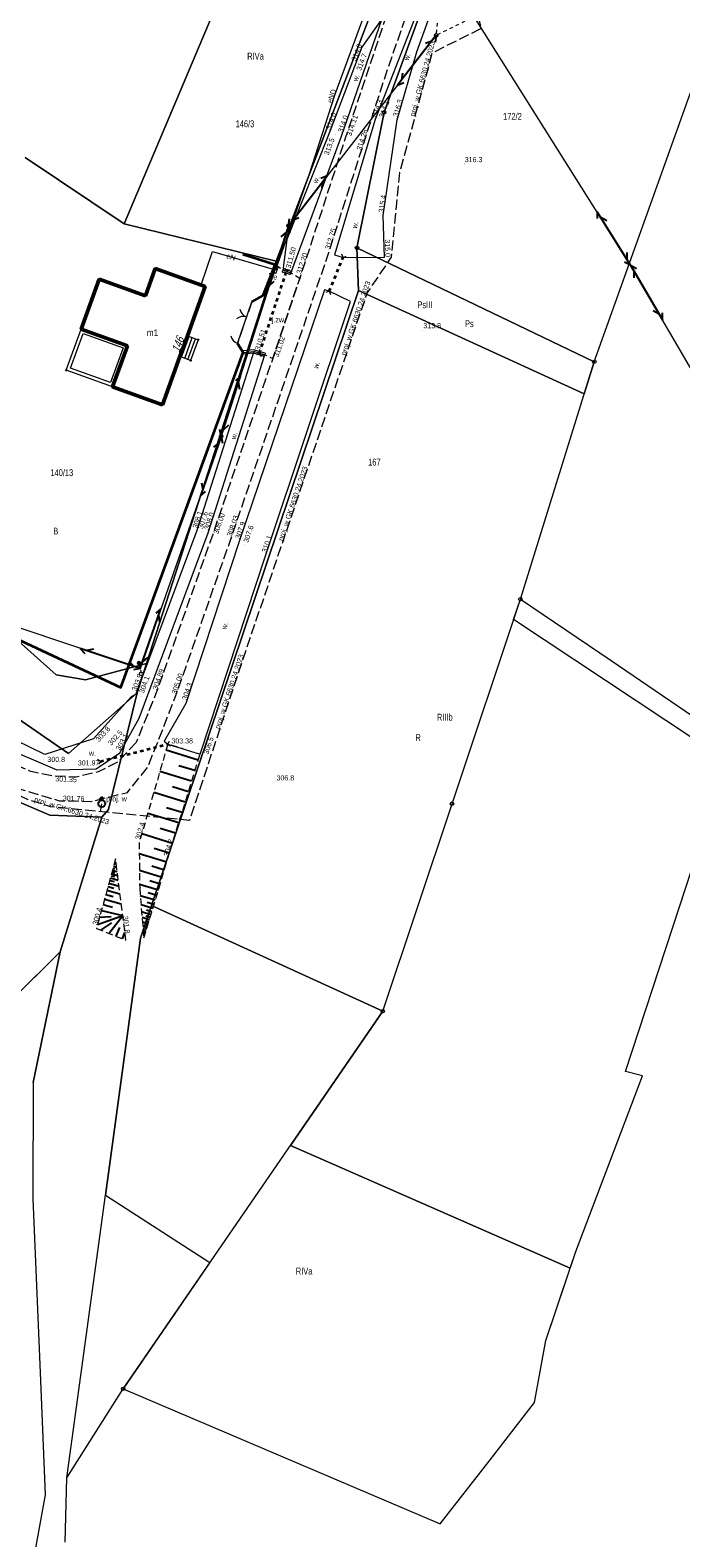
# Model space of a CAD drawing. Header units: metres. Extents: x 7423100 to 7429434, y 5527887 to 5533362.
# Tile 29 of 40: x 7427293 to 7427388, y 5531544 to 5531765. Entities that reach past the tile are written whole.
import ezdxf
from ezdxf.enums import TextEntityAlignment as Align

# ---------------------------------------------------------------- set-up
doc = ezdxf.new("R2010")
doc.units = ezdxf.units.M
doc.header["$MEASUREMENT"] = 0
for name, pattern in [('1.0_0.5', [1.5, 1, -0.5]), ('1.5_0.5', [2, 1.5, -0.5]), ('219-500', [0]), ('otkz_500', [1, 0.5, -0.5]), ('otob_500', [0]), ('otof_500', [0]), ('supp_500', [1, 0.5, -0.5]), ('sutp_500', [0])]:
    doc.linetypes.add(name, pattern=pattern)
doc.layers.get('0').update_dxf_attribs({"color": 2, "linetype": 'CONTINUOUS', "lineweight": 5})
for name, color, linetype in [('000 Inne (niezydentyfikowane)', 7, 'CONTINUOUS'), ('202-punkt graniczny', 7, 'CONTINUOUS'), ('203-punkt graniczny', 7, 'CONTINUOUS'), ('209-oznaczenie konturu klasyfikacyjnego', 7, 'CONTINUOUS'), ('210-oznaczenie konturu użytku gruntowego', 7, 'CONTINUOUS'), ('211-numer działki ewidencyjnej', 7, 'CONTINUOUS'), ('217-kontur klasyfikacyjny', 7, 'CONTINUOUS'), ('218-kontur użytku gruntowego', 7, 'CONTINUOUS'), ('219-działka ewidencyjna', 7, 'CONTINUOUS'), ('238-Punkt adresowy budynku', 7, 'CONTINUOUS'), ('312-budynek ewidencyjny', 7, 'CONTINUOUS'), ('312-oznaczenie budynku ewidencyjnego-Atr117', 7, 'CONTINUOUS'), ('352-schody', 7, 'CONTINUOUS'), ('brama', 7, 'CONTINUOUS'), ('furtka', 7, 'CONTINUOUS'), ('hydrant - ob. projektowany', 7, 'CONTINUOUS'), ('hydrant - ob. projektowany-Atr17', 7, 'CONTINUOUS'), ('jezdnia', 7, 'CONTINUOUS'), ('jezdnia-Atr17', 7, 'CONTINUOUS'), ('ogrodzenie trwałe', 7, 'CONTINUOUS'), ('pikieta naturalna', 7, 'CONTINUOUS'), ('pikieta naturalna-Atr2', 7, 'CONTINUOUS'), ('pikieta sztuczna', 7, 'CONTINUOUS'), ('pikieta sztuczna-Atr2', 7, 'CONTINUOUS'), ('przepust', 7, 'CONTINUOUS'), ('przewód elektroenergetyczny podziemny', 7, 'CONTINUOUS'), ('przewód elektroenergetyczny podziemny-Atr1', 7, 'CONTINUOUS'), ('przewód telekomunikacyjny napowietrzny', 7, 'CONTINUOUS'), ('przewód wodociągowy - ob. projektowany', 7, 'CONTINUOUS'), ('przewód wodociągowy - ob. projektowany-Atr1', 7, 'CONTINUOUS'), ('Punkt budynku', 7, 'CONTINUOUS'), ('rów przydrożny (poligon)', 7, 'CONTINUOUS'), ('rów przydrożny (poligon)-Atr17', 7, 'CONTINUOUS'), ('skarpa nieumocniona', 7, 'CONTINUOUS'), ('szafa elektroenergetyczna lub kontener', 7, 'CONTINUOUS'), ('szafa elektroenergetyczna lub kontener-Atr17', 7, 'CONTINUOUS'), ('słup przewodów napowietrznych', 7, 'CONTINUOUS'), ('taras', 7, 'CONTINUOUS'), ('ściana oporowa (linia)', 7, 'CONTINUOUS')]:
    doc.layers.add(name, color=color, linetype=linetype)
doc.styles.get("Standard").update_dxf_attribs({"font": 'Working1250.shx', "width": 0.75})
doc.linetypes.add('902-500', pattern='A,3.75,0,[1,ksztalty.shx,S=0.5,R=0,X=0,Y=0],3.75', length=7.5)
doc.linetypes.add('otdn_500', pattern='A,5,0,[21,ksztalty.shx,S=0.5,R=0,X=0,Y=0]', length=5)

# ---------------------------------------------------------------- blocks, each defined once
blk = doc.blocks.new('PUNKTBUD')
at = {"color": 0}
blk.add_circle((0, 0), 0.045, dxfattribs=at)
blk = doc.blocks.new('202')
at = {"color": 0, "linetype": 'Continuous', "lineweight": 0}
blk.add_circle((0, 0), 0.25, dxfattribs=at)
blk = doc.blocks.new('203')
at = {"linetype": 'Continuous', "lineweight": 0}
h = blk.add_hatch(color=0, dxfattribs=at)
edge = h.paths.add_edge_path()
edge.add_arc((0, 0), 0.045, 0, 360)
blk = doc.blocks.new('PW01')
at = {"linetype": 'Continuous', "lineweight": 13}
h = blk.add_hatch(color=0, dxfattribs=at)
edge = h.paths.add_edge_path()
edge.add_arc((0, 0), 0.045, 0, 360)
blk = doc.blocks.new('SM05')
at = {"color": 0, "linetype": 'Continuous', "lineweight": 13}
blk.add_circle((0, 0), 0.25, dxfattribs=at)
blk = doc.blocks.new('US15')
at = {"color": 0, "linetype": 'Continuous', "lineweight": 13}
blk.add_circle((0, 0), 0.25, dxfattribs=at)
blk = doc.blocks.new('SUTP')
at = {"color": 0, "linetype": 'Continuous'}
for p, q in [((0, 0), (0.866, 0.5)), ((0, 0), (9.232, 0)), ((1.866, -0.5), (1, 0)), ((7.366, -0.5), (8.232, 0)), ((9.232, 0), (8.366, 0.5))]:
    blk.add_line(p, q, dxfattribs=at)
blk = doc.blocks.new('IB05')
at = {"color": 0, "linetype": 'Continuous', "lineweight": 13}
for q in [(0.354, 0.354), (0.354, -0.354)]:
    blk.add_line((0, 0), q, dxfattribs=at)
blk = doc.blocks.new('OK04')
at = {"color": 0, "linetype": 'Continuous', "lineweight": 0}
blk.add_arc((1.5, 0.001), 1.5, 120, 180, dxfattribs=at)
blk = doc.blocks.new('OK02')
at = {"color": 0, "linetype": 'Continuous', "lineweight": 0}
for centre, start, end in [((-1.5, 0), 0, 60), ((1.5, 0), 120, 180)]:
    blk.add_arc(centre, 1.5, start, end, dxfattribs=at)
blk = doc.blocks.new('US18')
at = {"color": 0, "linetype": 'Continuous', "lineweight": 13}
for p, q in [((-0.5, -0.25), (-0.5, 0.25)), ((-0.5, 0.25), (0.5, 0.25)), ((0.5, -0.25), (0.5, 0.25)), ((-0.5, -0.25), (0.5, -0.25))]:
    blk.add_line(p, q, dxfattribs=at)
blk = doc.blocks.new('SUWH')
at = {"color": 0, "linetype": 'Continuous'}
for p in [(-0.354, 0.646), (0, 0.5), (0.354, 0.646)]:
    blk.add_line(p, (0, 1), dxfattribs=at)
blk.add_circle((0, 0), 0.5, dxfattribs=at)

msp = doc.modelspace()

# ---------------------------------------------------------------- linework, layer by layer
at = {"layer": '000 Inne (niezydentyfikowane)', "color": 7, "linetype": 'Continuous', "lineweight": 25, "flags": 128}
for points in [[(7427317.54, 5531658.02), (7427312.83, 5531659.48)], [(7427317.06, 5531656.47), (7427314.72, 5531657.19)], [(7427316.58, 5531654.92), (7427311.93, 5531656.35)], [(7427315.63, 5531651.85), (7427311.04, 5531653.27)], [(7427316.11, 5531653.38), (7427313.79, 5531654.09)], [(7427314.7, 5531648.82), (7427310.16, 5531650.22)], [(7427315.17, 5531650.33), (7427312.88, 5531651.03)], [(7427314.24, 5531647.32), (7427311.98, 5531648.02)], [(7427313.78, 5531645.84), (7427309.29, 5531647.22)], [(7427312.94, 5531643.11), (7427308.93, 5531644.32)], [(7427313.34, 5531644.41), (7427311.12, 5531645.09)], [(7427304.87, 5531641.4), (7427305.76, 5531641.15)], [(7427304.94, 5531641.66), (7427305.33, 5531641.55)], [(7427305.01, 5531641.9), (7427305.69, 5531641.71)], [(7427305.09, 5531642.19), (7427305.37, 5531642.12)], [(7427305.17, 5531642.49), (7427305.61, 5531642.36)], [(7427305.25, 5531642.78), (7427305.41, 5531642.73)], [(7427305.33, 5531643.07), (7427305.53, 5531643.01)], [(7427312.27, 5531640.86), (7427308.95, 5531641.85)], [(7427312.59, 5531641.93), (7427310.76, 5531642.48)], [(7427304.35, 5531639.52), (7427305.19, 5531639.29)], [(7427304.48, 5531640), (7427305.96, 5531639.59)], [(7427304.6, 5531640.42), (7427305.25, 5531640.24)], [(7427304.7, 5531640.79), (7427305.85, 5531640.47)], [(7427304.79, 5531641.11), (7427305.3, 5531640.97)], [(7427311.71, 5531639.01), (7427308.97, 5531639.83)], [(7427311.97, 5531639.89), (7427310.47, 5531640.34)], [(7427303.84, 5531637.68), (7427306.29, 5531637.01)], [(7427304.03, 5531638.38), (7427305.11, 5531638.08)], [(7427304.2, 5531638.99), (7427306.1, 5531638.46)], [(7427311.26, 5531637.51), (7427309.07, 5531638.17)], [(7427311.07, 5531636.89), (7427310.1, 5531637.18)], [(7427311.47, 5531638.21), (7427310.24, 5531638.58)], [(7427302.81, 5531633.95), (7427306.5, 5531635.31)], [(7427303.11, 5531635.02), (7427304.81, 5531635.16)], [(7427303.38, 5531636.01), (7427306.5, 5531635.31)], [(7427303.63, 5531636.9), (7427305.01, 5531636.52)], [(7427304.48, 5531632.67), (7427306.5, 5531635.31)], [(7427310.91, 5531636.33), (7427309.18, 5531636.85)], [(7427310.63, 5531635.4), (7427309.26, 5531635.81)], [(7427310.41, 5531634.66), (7427309.33, 5531634.99)], [(7427310.51, 5531635.01), (7427309.9, 5531635.19)], [(7427310.76, 5531635.84), (7427309.99, 5531636.07)], [(7427303.29, 5531633.14), (7427304.9, 5531634.22)], [(7427305.55, 5531632.25), (7427306.06, 5531633.53)], [(7427306.46, 5531631.89), (7427306.82, 5531632.79)], [(7427310.23, 5531634.08), (7427309.38, 5531634.33)], [(7427310.07, 5531633.53), (7427309.43, 5531633.72)], [(7427309.9, 5531632.96), (7427309.48, 5531633.08)], [(7427309.81, 5531632.68), (7427309.66, 5531632.72)], [(7427309.98, 5531633.25), (7427309.72, 5531633.33)], [(7427310.15, 5531633.82), (7427309.78, 5531633.93)], [(7427310.31, 5531634.35), (7427309.84, 5531634.5)], [(7427306.92, 5531631.71), (7427306.93, 5531631.75)], [(7427309.72, 5531632.39), (7427309.54, 5531632.45)]]:
    msp.add_lwpolyline(points, dxfattribs=at)
at = {"layer": '217-kontur klasyfikacyjny', "color": 92, "linetype": 'Continuous', "lineweight": 18, "flags": 128}
for points in [[(7427357.45, 5531787.7), (7427344.72, 5531752.75)], [(7427306.71, 5531736.46), (7427323.83, 5531777)], [(7427323.83, 5531777), (7427306.71, 5531736.46)], [(7427328.92, 5531731), (7427343.43, 5531768.87)], [(7427344.72, 5531752.75), (7427340.75, 5531732.91)], [(7427292.23, 5531746.14), (7427306.71, 5531736.46)], [(7427306.71, 5531736.46), (7427328.92, 5531731)], [(7427340.75, 5531732.91), (7427340.97, 5531726.71)], [(7427375.44, 5531716.25), (7427340.75, 5531732.91)], [(7427340.75, 5531732.91), (7427375.44, 5531716.25)], [(7427340.97, 5531726.71), (7427310.71, 5531636.74)], [(7427340.97, 5531726.71), (7427373.98, 5531711.56)], [(7427373.98, 5531711.56), (7427340.97, 5531726.71)], [(7427373.98, 5531711.56), (7427375.44, 5531716.25)], [(7427375.44, 5531716.25), (7427373.98, 5531711.56)], [(7427363.63, 5531678.56), (7427364.63, 5531681.55)], [(7427364.63, 5531681.55), (7427377.9, 5531672.57)], [(7427269.37, 5531679.1), (7427298.57, 5531658.96)], [(7427296.78, 5531670.49), (7427287.08, 5531679.1)], [(7427394.88, 5531657.88), (7427363.63, 5531678.56)], [(7427377.9, 5531672.57), (7427394.12, 5531661.53)], [(7427301.05, 5531669.75), (7427296.78, 5531670.49)], [(7427309.97, 5531672.15), (7427301.05, 5531669.75)], [(7427308.6, 5531667.87), (7427309.97, 5531672.15)], [(7427298.57, 5531658.96), (7427308.6, 5531667.87)], [(7427387.89, 5531636.55), (7427394.88, 5531657.88)], [(7427295.83, 5531649.95), (7427284.96, 5531654.57)], [(7427303.45, 5531649.65), (7427295.83, 5531649.95)], [(7427297.37, 5531629.98), (7427303.45, 5531649.65)], [(7427310.71, 5531636.74), (7427309.11, 5531631.99)], [(7427344.51, 5531621.3), (7427310.71, 5531636.74)], [(7427310.71, 5531636.74), (7427344.51, 5531621.3)], [(7427380, 5531612.46), (7427387.89, 5531636.55)], [(7427309.11, 5531631.99), (7427303.98, 5531594.39)], [(7427274.36, 5531607.17), (7427297.37, 5531629.98)], [(7427331.01, 5531601.65), (7427344.51, 5531621.3)], [(7427344.51, 5531621.3), (7427331.01, 5531601.65)], [(7427372.73, 5531586.13), (7427382.5, 5531611.84)], [(7427382.5, 5531611.84), (7427380, 5531612.46)], [(7427371.92, 5531583.72), (7427331.01, 5531601.65)], [(7427331.01, 5531601.65), (7427371.92, 5531583.72)], [(7427303.98, 5531594.39), (7427319.25, 5531584.52)], [(7427319.25, 5531584.52), (7427306.57, 5531566.06)], [(7427371.92, 5531583.72), (7427372.73, 5531586.13)], [(7427368.35, 5531573.12), (7427371.92, 5531583.72)], [(7427366.69, 5531564.05), (7427368.35, 5531573.12)], [(7427306.57, 5531566.06), (7427352.92, 5531546.3)], [(7427360.05, 5531555.49), (7427366.69, 5531564.05)], [(7427352.92, 5531546.3), (7427360.05, 5531555.49)]]:
    msp.add_lwpolyline(points, dxfattribs=at)
at = {"layer": '218-kontur użytku gruntowego', "color": 3, "linetype": 'Continuous', "lineweight": 18, "flags": 128}
for points in [[(7427344.72, 5531752.75), (7427357.45, 5531787.7)], [(7427357.45, 5531787.7), (7427344.72, 5531752.75)], [(7427323.83, 5531777), (7427306.71, 5531736.46)], [(7427306.71, 5531736.46), (7427323.83, 5531777)], [(7427328.92, 5531731), (7427343.43, 5531768.87)], [(7427343.43, 5531768.87), (7427328.92, 5531731)], [(7427340.75, 5531732.91), (7427344.72, 5531752.75)], [(7427344.72, 5531752.75), (7427340.75, 5531732.91)], [(7427306.71, 5531736.46), (7427292.23, 5531746.14)], [(7427292.23, 5531746.14), (7427306.71, 5531736.46)], [(7427306.71, 5531736.46), (7427328.92, 5531731)], [(7427328.92, 5531731), (7427306.71, 5531736.46)], [(7427340.97, 5531726.71), (7427340.75, 5531732.91)], [(7427340.75, 5531732.91), (7427340.97, 5531726.71)], [(7427375.44, 5531716.25), (7427340.75, 5531732.91)], [(7427340.75, 5531732.91), (7427375.44, 5531716.25)], [(7427309.97, 5531672.15), (7427328.92, 5531731)], [(7427328.92, 5531731), (7427309.97, 5531672.15)], [(7427310.71, 5531636.74), (7427340.97, 5531726.71)], [(7427340.97, 5531726.71), (7427310.71, 5531636.74)], [(7427340.97, 5531726.71), (7427373.98, 5531711.56)], [(7427373.98, 5531711.56), (7427340.97, 5531726.71)], [(7427373.98, 5531711.56), (7427375.44, 5531716.25)], [(7427375.44, 5531716.25), (7427373.98, 5531711.56)], [(7427363.63, 5531678.56), (7427364.63, 5531681.55)], [(7427364.63, 5531681.55), (7427377.9, 5531672.57)], [(7427269.37, 5531679.1), (7427298.57, 5531658.96)], [(7427298.57, 5531658.96), (7427269.37, 5531679.1)], [(7427287.08, 5531679.1), (7427296.78, 5531670.49)], [(7427296.78, 5531670.49), (7427287.08, 5531679.1)], [(7427394.88, 5531657.88), (7427363.63, 5531678.56)], [(7427377.9, 5531672.57), (7427394.12, 5531661.53)], [(7427296.78, 5531670.49), (7427301.05, 5531669.75)], [(7427301.05, 5531669.75), (7427296.78, 5531670.49)], [(7427301.05, 5531669.75), (7427309.97, 5531672.15)], [(7427309.97, 5531672.15), (7427301.05, 5531669.75)], [(7427308.6, 5531667.87), (7427309.97, 5531672.15)], [(7427309.97, 5531672.15), (7427308.6, 5531667.87)], [(7427298.57, 5531658.96), (7427308.6, 5531667.87)], [(7427308.6, 5531667.87), (7427298.57, 5531658.96)], [(7427304.41, 5531650.79), (7427308.6, 5531667.87)], [(7427308.6, 5531667.87), (7427304.41, 5531650.79)], [(7427387.89, 5531636.55), (7427394.88, 5531657.88)], [(7427295.83, 5531649.95), (7427284.96, 5531654.57)], [(7427284.96, 5531654.57), (7427295.83, 5531649.95)], [(7427303.45, 5531649.65), (7427304.41, 5531650.79)], [(7427304.41, 5531650.79), (7427303.45, 5531649.65)], [(7427303.45, 5531649.65), (7427295.83, 5531649.95)], [(7427295.83, 5531649.95), (7427303.45, 5531649.65)], [(7427297.37, 5531629.98), (7427303.45, 5531649.65)], [(7427303.45, 5531649.65), (7427297.37, 5531629.98)], [(7427309.11, 5531631.99), (7427310.71, 5531636.74)], [(7427310.71, 5531636.74), (7427309.11, 5531631.99)], [(7427380, 5531612.46), (7427387.89, 5531636.55)], [(7427303.98, 5531594.39), (7427309.11, 5531631.99)], [(7427309.11, 5531631.99), (7427303.98, 5531594.39)], [(7427274.36, 5531607.17), (7427297.37, 5531629.98)], [(7427297.37, 5531629.98), (7427293.4, 5531610.87)], [(7427293.4, 5531610.87), (7427293.35, 5531593.84)], [(7427372.73, 5531586.13), (7427382.5, 5531611.84)], [(7427382.5, 5531611.84), (7427380, 5531612.46)], [(7427293.35, 5531593.84), (7427294.4, 5531569.62)], [(7427298.35, 5531553.04), (7427303.98, 5531594.39)], [(7427303.98, 5531594.39), (7427319.25, 5531584.52)], [(7427319.25, 5531584.52), (7427306.57, 5531566.06)], [(7427368.35, 5531573.12), (7427372.73, 5531586.13)], [(7427366.69, 5531564.05), (7427368.35, 5531573.12)], [(7427294.4, 5531569.62), (7427295.17, 5531550.54)], [(7427306.57, 5531566.06), (7427352.92, 5531546.3)], [(7427360.05, 5531555.49), (7427366.69, 5531564.05)], [(7427352.92, 5531546.3), (7427360.05, 5531555.49)], [(7427298.07, 5531543.66), (7427298.35, 5531553.04)], [(7427295.17, 5531550.54), (7427293.42, 5531540.89)]]:
    msp.add_lwpolyline(points, dxfattribs=at)
at = {"layer": '219-działka ewidencyjna', "color": 7, "linetype": '219-500', "lineweight": 18, "flags": 128}
for points in [[(7427344.72, 5531752.75), (7427357.45, 5531787.7)], [(7427306.71, 5531736.46), (7427323.83, 5531777)], [(7427328.92, 5531731), (7427343.43, 5531768.87)], [(7427375.44, 5531716.25), (7427393.58, 5531767.07)], [(7427340.75, 5531732.91), (7427344.72, 5531752.75)], [(7427292.23, 5531746.14), (7427306.71, 5531736.46)], [(7427306.71, 5531736.46), (7427328.92, 5531731)], [(7427340.97, 5531726.71), (7427340.75, 5531732.91)], [(7427340.75, 5531732.91), (7427375.44, 5531716.25)], [(7427328.92, 5531731), (7427309.97, 5531672.15)], [(7427340.97, 5531726.71), (7427310.71, 5531636.74)], [(7427364.63, 5531681.55), (7427375.44, 5531716.25)], [(7427354.64, 5531651.64), (7427364.63, 5531681.55)], [(7427269.37, 5531679.1), (7427298.57, 5531658.96)], [(7427308.6, 5531667.87), (7427309.97, 5531672.15)], [(7427298.57, 5531658.96), (7427308.6, 5531667.87)], [(7427308.6, 5531667.87), (7427304.41, 5531650.79)], [(7427284.96, 5531654.57), (7427295.83, 5531649.95)], [(7427304.41, 5531650.79), (7427303.45, 5531649.65)], [(7427344.51, 5531621.3), (7427354.64, 5531651.64)], [(7427295.83, 5531649.95), (7427303.45, 5531649.65)], [(7427297.37, 5531629.98), (7427303.45, 5531649.65)], [(7427310.71, 5531636.74), (7427309.11, 5531631.99)], [(7427309.11, 5531631.99), (7427303.98, 5531594.39)], [(7427257.26, 5531590.21), (7427297.37, 5531629.98)], [(7427293.4, 5531610.87), (7427297.37, 5531629.98)], [(7427306.57, 5531566.06), (7427344.51, 5531621.3)], [(7427293.4, 5531610.87), (7427293.35, 5531593.84)], [(7427293.35, 5531593.84), (7427294.4, 5531569.62)], [(7427298.35, 5531553.04), (7427303.98, 5531594.39)], [(7427294.4, 5531569.62), (7427295.17, 5531550.54)], [(7427298.35, 5531553.04), (7427306.57, 5531566.06)], [(7427298.07, 5531543.66), (7427298.35, 5531553.04)], [(7427295.17, 5531550.54), (7427293.42, 5531540.89)]]:
    msp.add_lwpolyline(points, dxfattribs=at)
at = {"layer": '312-budynek ewidencyjny', "color": 7, "linetype": 'Continuous', "lineweight": 50, "flags": 128}
for points in [[(7427309.81, 5531725.91), (7427311.25, 5531729.91)], [(7427311.25, 5531729.91), (7427318.57, 5531727.26)], [(7427300.42, 5531721.06), (7427303.05, 5531728.35)], [(7427303.05, 5531728.35), (7427309.81, 5531725.91)], [(7427318.57, 5531727.26), (7427315.96, 5531720.06)], [(7427307.19, 5531718.61), (7427300.42, 5531721.06)], [(7427305.01, 5531712.6), (7427307.19, 5531718.61)], [(7427315.96, 5531720.06), (7427314.86, 5531717.02)], [(7427314.86, 5531717.02), (7427312.3, 5531709.95)], [(7427312.3, 5531709.95), (7427305.01, 5531712.6)]]:
    msp.add_lwpolyline(points, dxfattribs=at)
at = {"layer": '352-schody', "color": 7, "linetype": 'Continuous', "lineweight": 18, "flags": 128}
msp.add_lwpolyline([(7427315.96, 5531720.06), (7427317.53, 5531719.49), (7427316.42, 5531716.45), (7427314.86, 5531717.02)], close=True, dxfattribs=at)
msp.add_lwpolyline([(7427315.96, 5531720.06), (7427317.53, 5531719.49), (7427316.42, 5531716.45), (7427314.86, 5531717.02)], close=True, dxfattribs=at)
for points in [[(7427315.09, 5531716.93), (7427316.2, 5531719.97)], [(7427315.56, 5531716.76), (7427316.67, 5531719.8)], [(7427316.03, 5531716.59), (7427317.13, 5531719.63)]]:
    msp.add_lwpolyline(points, dxfattribs=at)
at = {"layer": 'brama', "color": 7, "linetype": 'otob_500', "lineweight": 18, "flags": 128}
msp.add_lwpolyline([(7427323.86, 5531720.65), (7427325.37, 5531725.01)], dxfattribs=at)
at = {"layer": 'furtka', "color": 7, "linetype": 'otof_500', "lineweight": 18, "flags": 128}
msp.add_lwpolyline([(7427323.3, 5531718.94), (7427323.86, 5531720.65)], dxfattribs=at)
at = {"layer": 'jezdnia', "color": 7, "linetype": '1.5_0.5', "lineweight": 18, "flags": 128}
for points in [[(7427308.46, 5531660.6), (7427305.81, 5531657.73), (7427302.93, 5531656.31), (7427299.71, 5531655.52), (7427296.34, 5531655.69), (7427293.05, 5531656.35), (7427290.31, 5531657.56), (7427287.69, 5531658.96), (7427284, 5531661.29), (7427279.96, 5531664.33), (7427269.3, 5531673.32), (7427265.41, 5531676.44), (7427260.71, 5531679.7), (7427255.07, 5531681.64), (7427251.2, 5531682.23), (7427249.64, 5531682.09), (7427244.51, 5531681.38), (7427239.63, 5531679.94), (7427233.86, 5531677.38), (7427228.53, 5531674.32), (7427221.66, 5531668.88), (7427217.2, 5531665.35), (7427212.13, 5531659.94), (7427209.28, 5531655.52), (7427206.34, 5531649.12), (7427205.61, 5531647.19), (7427204.61, 5531643.99), (7427204.52, 5531643.2), (7427203.06, 5531635.76), (7427200.8, 5531624.91), (7427199.89, 5531621.07), (7427198.94, 5531617.57), (7427197.98, 5531613.93), (7427196.92, 5531610.17), (7427195.99, 5531607.16), (7427194.93, 5531603.97), (7427194.44, 5531602.83), (7427194.18, 5531602.09), (7427192.76, 5531598.41), (7427187.78, 5531586.91), (7427187.44, 5531586.39), (7427185.94, 5531582.9), (7427180.49, 5531571.11), (7427172.64, 5531553.48), (7427162.39, 5531533.03), (7427157.36, 5531524.38), (7427152.88, 5531516.83), (7427150.15, 5531512.08), (7427147.32, 5531507.03), (7427145.14, 5531502.96), (7427142.63, 5531497.97), (7427140.66, 5531494.08), (7427136.49, 5531485.27), (7427134.2, 5531480.75), (7427130.56, 5531481.5), (7427128.14, 5531481.2), (7427126, 5531476.17), (7427127.51, 5531474.28), (7427128.64, 5531473.55), (7427129.42, 5531472.77), (7427129.92, 5531472.07), (7427130.14, 5531471.38), (7427127.97, 5531466.05), (7427126.21, 5531461.6), (7427124.05, 5531456.42), (7427121.96, 5531451.3), (7427119.93, 5531446.59), (7427115.33, 5531435.8), (7427113.28, 5531431.28), (7427110.58, 5531425.67), (7427108.37, 5531421.14), (7427107.45, 5531419.5), (7427105.8, 5531416.31), (7427103.7, 5531412.43), (7427101.5, 5531408.62), (7427097.66, 5531401.8), (7427096.13, 5531398.9), (7427094.93, 5531396.6), (7427092.97, 5531392.54), (7427089.43, 5531384.88), (7427084.23, 5531373.43), (7427076.28, 5531355.82), (7427070.21, 5531343.5), (7427069.04, 5531341.47), (7427067.17, 5531339.72), (7427063.14, 5531338.16), (7427057.49, 5531338.47), (7427053.68, 5531340.22), (7427048.22, 5531342.47), (7427036.6, 5531348.35), (7427028.49, 5531352.44), (7427025.25, 5531353.92), (7427020.75, 5531355.96), (7427017.88, 5531357.17), (7427015.72, 5531358.1), (7427013.84, 5531358.88), (7427007.22, 5531361.47), (7427001.57, 5531363.55), (7427000.1, 5531364.08), (7426991.21, 5531366.79), (7426984.05, 5531369.03), (7426983, 5531369.38), (7426978.59, 5531371.18), (7426978.01, 5531371.36), (7426976.18, 5531372.48), (7426975.47, 5531372.88), (7426974.41, 5531373.7), (7426972.59, 5531375.63), (7426971.24, 5531378.66), (7426971.39, 5531383.67), (7426972.46, 5531388.05), (7426968.16, 5531383.93), (7426964.82, 5531381.84), (7426962.06, 5531380.9), (7426965.41, 5531378.95), (7426967.9, 5531376.19), (7426968.43, 5531375.45), (7426971.95, 5531371.57), (7426972.57, 5531370.82), (7426973.78, 5531370.41), (7426975.16, 5531369.51), (7426976.86, 5531368.75), (7426979.57, 5531367.58), (7426981.78, 5531366.8), (7426983.19, 5531366.27), (7426988.05, 5531364.76), (7426993.22, 5531362.92), (7426994.19, 5531362.95), (7426996.24, 5531362.29), (7426999.27, 5531361.38), (7427008.56, 5531357.95), (7427014.54, 5531355.6), (7427016.75, 5531354.75), (7427017.66, 5531354.48), (7427024.16, 5531351.44), (7427027.29, 5531349.82), (7427047.27, 5531339.81), (7427052.42, 5531337.41), (7427059.33, 5531334.09), (7427060.78, 5531332.65), (7427066.98, 5531332.41), (7427067.36, 5531334.25), (7427068.54, 5531336.29), (7427070.85, 5531339.16), (7427072.56, 5531341.83), (7427078.96, 5531354.77), (7427080.17, 5531357.72), (7427083.88, 5531365.68), (7427084.83, 5531365.65), (7427085.49, 5531367.25), (7427084.74, 5531367.59), (7427086.78, 5531372.46), (7427091.58, 5531382.95), (7427096.17, 5531392.82), (7427097.61, 5531395.73), (7427098.93, 5531398.28), (7427101.04, 5531402.2), (7427103.16, 5531405.83), (7427104.96, 5531409.1), (7427107.84, 5531414.34), (7427110.24, 5531418.77), (7427112.27, 5531422.76), (7427114.22, 5531426.9), (7427115.87, 5531430.34), (7427118.9, 5531436.92), (7427122.23, 5531444.66), (7427123.9, 5531448.81), (7427126.06, 5531454.05), (7427128.34, 5531459.68), (7427131.51, 5531467.17), (7427134.72, 5531474.84), (7427137.6, 5531481.44), (7427140.37, 5531487.35), (7427143.24, 5531493.32), (7427145.27, 5531497.19), (7427147.92, 5531502.21), (7427151.38, 5531508.48), (7427154.9, 5531514.85), (7427160.26, 5531524), (7427164.47, 5531531.2), (7427175.14, 5531552.44), (7427183.24, 5531570.25), (7427190.06, 5531585.05), (7427192.19, 5531589.83), (7427195.24, 5531597.15), (7427196.6, 5531600.35), (7427197.49, 5531602.72), (7427198.5, 5531605.8), (7427200.52, 5531612.4), (7427201.66, 5531616.49), (7427202.47, 5531619.63), (7427203.46, 5531623.87), (7427204.96, 5531630.81), (7427205.59, 5531634.15), (7427206.39, 5531638.2), (7427207.14, 5531641.77), (7427207.73, 5531644.09), (7427209.75, 5531649.89), (7427212.14, 5531655), (7427215.28, 5531659.5), (7427219.51, 5531663.85), (7427223.35, 5531667.16), (7427226.58, 5531669.64), (7427230.9, 5531672.83), (7427235.96, 5531675.6), (7427241.95, 5531677.81), (7427246.95, 5531679.04), (7427250.9, 5531679.41), (7427254.02, 5531679.12), (7427257.74, 5531678.05), (7427261.75, 5531675.74), (7427268.82, 5531670.12), (7427275.34, 5531664.55), (7427280.67, 5531660.15), (7427286.16, 5531656.53), (7427291.7, 5531653.7), (7427297.22, 5531652.08), (7427301.86, 5531651.95), (7427307.18, 5531653.28), (7427310.17, 5531656.96), (7427311.78, 5531661.05), (7427314.19, 5531667.2), (7427322.25, 5531690.19), (7427336.63, 5531732.23), (7427342.29, 5531749.99), (7427344.96, 5531758.25), (7427347.88, 5531766.63), (7427357.66, 5531792.78), (7427362.71, 5531805.75), (7427359.73, 5531805.92), (7427355.16, 5531794.07), (7427353.4, 5531789.57), (7427350.1, 5531781.01), (7427345.43, 5531768.03), (7427339.13, 5531749.25), (7427332.38, 5531728.45), (7427328.43, 5531716.76), (7427319.66, 5531691.02), (7427311.45, 5531667.98)], [(7427325.37, 5531725.01), (7427323.86, 5531720.65), (7427323.3, 5531718.94), (7427324.13, 5531717.63), (7427325.66, 5531717.76), (7427326.5, 5531717.5), (7427327.28, 5531717.3), (7427328.43, 5531716.76), (7427332.38, 5531728.45), (7427331.07, 5531729.25), (7427330.45, 5531729.52), (7427329.92, 5531729.62), (7427328.81, 5531730.43), (7427327.01, 5531725.96)]]:
    msp.add_lwpolyline(points, close=True, dxfattribs=at)
at = {"layer": 'ogrodzenie trwałe', "color": 7, "linetype": '902-500', "lineweight": 35, "flags": 128}
for points in [[(7427325.37, 5531725.01), (7427327.01, 5531725.96), (7427328.81, 5531730.43), (7427324.05, 5531731.94)], [(7427271.51, 5531684.84), (7427306.22, 5531668.62), (7427314.87, 5531692.24), (7427324.13, 5531717.63), (7427323.3, 5531718.94)]]:
    msp.add_lwpolyline(points, dxfattribs=at)
at = {"layer": 'przepust', "color": 7, "linetype": 'otkz_500', "lineweight": 35, "flags": 128}
for points in [[(7427336.68, 5531726.59), (7427338.72, 5531731.52)], [(7427326.5, 5531717.5), (7427330.45, 5531729.52)], [(7427303.23, 5531657.83), (7427313.08, 5531660.35)]]:
    msp.add_lwpolyline(points, dxfattribs=at)
at = {"layer": 'przewód elektroenergetyczny podziemny', "color": 1, "linetype": 'Continuous', "lineweight": 18, "flags": 128}
for points in [[(7427342.94, 5531770.06), (7427337.51, 5531755.36), (7427333.7, 5531743.54), (7427328.82, 5531729.71)], [(7427317.98, 5531727.48), (7427317.99, 5531727.52), (7427319.63, 5531732.4), (7427328.82, 5531729.71)]]:
    msp.add_lwpolyline(points, dxfattribs=at)
at = {"layer": 'przewód telekomunikacyjny napowietrzny', "color": 30, "linetype": 'sutp_500', "lineweight": 18, "flags": 128}
for points in [[(7427380.75, 5531730.39), (7427353.95, 5531773.06)], [(7427352.32, 5531764.01), (7427330.73, 5531736.16)], [(7427330.73, 5531736.16), (7427320.91, 5531705.37)], [(7427406.28, 5531686.66), (7427380.75, 5531730.39)], [(7427320.91, 5531705.37), (7427309.05, 5531671.42)], [(7427309.05, 5531671.42), (7427275.37, 5531682.7)]]:
    msp.add_lwpolyline(points, dxfattribs=at)
at = {"layer": 'przewód wodociągowy - ob. projektowany', "color": 5, "linetype": '1.5_0.5', "lineweight": 18, "flags": 128}
for points in [[(7427405.13, 5531862.3), (7427381.63, 5531838.45), (7427370.16, 5531808.07), (7427356.59, 5531774.11), (7427358.89, 5531765), (7427351.72, 5531761.4), (7427346.98, 5531743.93), (7427345.76, 5531731.58), (7427342.2, 5531726.3), (7427323.16, 5531670.11), (7427316.27, 5531649.19), (7427295.95, 5531651.19), (7427292.69, 5531652.2), (7427284.03, 5531656.48), (7427272.35, 5531666.12), (7427264.3, 5531672.86), (7427265.94, 5531676.8), (7427262.46, 5531679.38), (7427258.15, 5531681.51), (7427251.83, 5531683.51), (7427241.41, 5531682.76), (7427233.52, 5531678.48), (7427228.53, 5531674.32), (7427217.34, 5531665.48), (7427210.27, 5531659.12), (7427203.9, 5531661.89)], [(7427303.25, 5531650.47), (7427303.44, 5531651.64)]]:
    msp.add_lwpolyline(points, dxfattribs=at)
at = {"layer": 'rów przydrożny (poligon)', "color": 7, "linetype": 'Continuous', "lineweight": 18, "flags": 128}
for points in [[(7427337.46, 5531731.9), (7427338.72, 5531731.52), (7427344.77, 5531731.57), (7427344.58, 5531737.68), (7427346.6, 5531751.63), (7427349.5, 5531761.59), (7427360.18, 5531791.22), (7427364.97, 5531805.18), (7427370.39, 5531818.79), (7427377.37, 5531836.24), (7427385.46, 5531852.61), (7427385.25, 5531853.39), (7427383.57, 5531853.86), (7427375.76, 5531836.94), (7427368.51, 5531820.15), (7427363.11, 5531805.61), (7427358.16, 5531792.66), (7427348.99, 5531766.04), (7427343.42, 5531751.7)], [(7427331.07, 5531729.25), (7427338.48, 5531749.26), (7427344.43, 5531766.48), (7427341.45, 5531762.29), (7427336.78, 5531749.92), (7427330.48, 5531734.16), (7427329.92, 5531729.62), (7427330.45, 5531729.52)], [(7427317.8, 5531658.86), (7427327.37, 5531687.88), (7427339.81, 5531725.09), (7427336.68, 5531726.59), (7427335.98, 5531726.78), (7427323.52, 5531689.96), (7427315.72, 5531666.28), (7427312.57, 5531660.8), (7427313.08, 5531660.35)]]:
    msp.add_lwpolyline(points, close=True, dxfattribs=at)
msp.add_lwpolyline([(7427288.04, 5531660.35), (7427296.88, 5531656.58), (7427302.62, 5531656.75), (7427306.08, 5531659.06), (7427308.9, 5531664.15), (7427318.97, 5531691.24), (7427327.28, 5531717.3), (7427326.5, 5531717.5), (7427325.66, 5531717.76), (7427317.32, 5531691.58), (7427308.44, 5531667.66), (7427307.74, 5531667.28), (7427302.21, 5531661.1), (7427295.12, 5531658.83), (7427288.74, 5531661.95)], dxfattribs=at)
at = {"layer": 'skarpa nieumocniona', "color": 7, "linetype": '1.0_0.5', "lineweight": 18, "flags": 128}
for points in [[(7427308.98, 5531639.29), (7427309.58, 5531631.91), (7427313.07, 5531643.54), (7427317.8, 5531658.86), (7427313.08, 5531660.35), (7427308.91, 5531645.9)], [(7427308.98, 5531639.29), (7427309.58, 5531631.91), (7427313.07, 5531643.54), (7427317.8, 5531658.86), (7427313.08, 5531660.35), (7427308.91, 5531645.9)], [(7427302.66, 5531633.39), (7427306.96, 5531631.69), (7427305.46, 5531643.55)], [(7427302.66, 5531633.39), (7427306.96, 5531631.69), (7427305.46, 5531643.55)]]:
    msp.add_lwpolyline(points, close=True, dxfattribs=at)
at = {"layer": 'słup przewodów napowietrznych', "color": 7, "linetype": 'supp_500', "lineweight": 18, "flags": 128}
for points in [[(7427352.66, 5531768.78), (7427352.32, 5531764.01), (7427356.52, 5531766.08)], [(7427308.89, 5531672.21), (7427309.2, 5531670.63)]]:
    msp.add_lwpolyline(points, dxfattribs=at)
at = {"layer": 'taras', "color": 0, "lineweight": 18}
for p, q in [((7427298.25, 5531715.04), (7427300.42, 5531721.05)), ((7427300.42, 5531721.05), (7427307.19, 5531718.61)), ((7427298.89, 5531715.34), (7427300.72, 5531720.41)), ((7427300.72, 5531720.41), (7427306.55, 5531718.31)), ((7427307.19, 5531718.61), (7427305.01, 5531712.6)), ((7427306.55, 5531718.31), (7427304.71, 5531713.24)), ((7427305.01, 5531712.6), (7427298.25, 5531715.04)), ((7427304.71, 5531713.24), (7427298.89, 5531715.34))]:
    msp.add_line(p, q, dxfattribs=at)
at = {"layer": 'ściana oporowa (linia)', "color": 0, "linetype": 'otdn_500', "lineweight": 18}
for p, q in [((7427329.87, 5531729.37), (7427329.92, 5531729.62)), ((7427329.87, 5531729.37), (7427330.38, 5531729.28)), ((7427330.38, 5531729.28), (7427330.97, 5531729.02)), ((7427330.97, 5531729.02), (7427331.07, 5531729.25)), ((7427325.69, 5531718.01), (7427324.11, 5531717.88)), ((7427324.11, 5531717.88), (7427324.13, 5531717.63)), ((7427326.57, 5531717.74), (7427325.69, 5531718.01)), ((7427327.34, 5531717.54), (7427326.57, 5531717.74)), ((7427327.34, 5531717.54), (7427327.28, 5531717.3))]:
    msp.add_line(p, q, dxfattribs=at)
at = {"layer": 'ściana oporowa (linia)', "color": 0, "lineweight": 18}
for p, q in [((7427329.97, 5531729.87), (7427329.92, 5531729.62)), ((7427329.97, 5531729.87), (7427330.52, 5531729.76)), ((7427330.52, 5531729.76), (7427331.17, 5531729.48)), ((7427331.17, 5531729.48), (7427331.07, 5531729.25)), ((7427324.15, 5531717.38), (7427324.13, 5531717.63)), ((7427325.63, 5531717.51), (7427324.15, 5531717.38)), ((7427326.43, 5531717.26), (7427325.63, 5531717.51)), ((7427327.22, 5531717.06), (7427326.43, 5531717.26)), ((7427327.22, 5531717.06), (7427327.28, 5531717.3))]:
    msp.add_line(p, q, dxfattribs=at)

# ---------------------------------------------------------------- block references
at = {"layer": '202-punkt graniczny', "color": 7, "linetype": 'Continuous', "lineweight": 18}
for p in [(7427344.72, 5531752.75), (7427340.75, 5531732.91), (7427375.44, 5531716.25), (7427364.63, 5531681.55), (7427354.64, 5531651.64), (7427344.51, 5531621.3), (7427306.57, 5531566.06)]:
    msp.add_blockref('202', p, dxfattribs=at)
at = {"layer": '203-punkt graniczny', "color": 7, "linetype": 'Continuous', "lineweight": 18}
for p in [(7427306.71, 5531736.46), (7427328.92, 5531731), (7427340.97, 5531726.71), (7427309.97, 5531672.15), (7427308.6, 5531667.87), (7427298.57, 5531658.96), (7427304.41, 5531650.79), (7427295.83, 5531649.95), (7427303.45, 5531649.65), (7427310.71, 5531636.74), (7427309.11, 5531631.99), (7427297.37, 5531629.98), (7427293.4, 5531610.87), (7427293.35, 5531593.84), (7427303.98, 5531594.39), (7427294.4, 5531569.62), (7427298.35, 5531553.04), (7427295.17, 5531550.54)]:
    msp.add_blockref('203', p, dxfattribs=at)
at = {"layer": 'brama', "color": 7, "linetype": 'Continuous', "lineweight": 18, "rotation": 70.89699999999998}
msp.add_blockref('OK02', (7427324.62, 5531722.83), dxfattribs=at)
at = {"layer": 'furtka', "color": 7, "linetype": 'Continuous', "lineweight": 18, "rotation": 71.867}
msp.add_blockref('OK04', (7427323.3, 5531718.94), dxfattribs=at)
at = {"layer": 'hydrant - ob. projektowany', "color": 5, "linetype": 'Continuous', "lineweight": 18}
msp.add_blockref('SUWH', (7427303.44, 5531651.64), dxfattribs=at)
at = {"layer": 'pikieta naturalna', "color": 7, "linetype": 'Continuous', "lineweight": 13}
for p in [(7427350.1, 5531764.46), (7427341.45, 5531762.29), (7427342, 5531762.05), (7427343.42, 5531751.7), (7427343.98, 5531751.84), (7427346.6, 5531751.63), (7427336.78, 5531749.92), (7427337.63, 5531749.55), (7427338.48, 5531749.26), (7427356.45, 5531745.19), (7427344.58, 5531737.68), (7427344.77, 5531731.57), (7427350.3, 5531720.85), (7427317.32, 5531691.58), (7427318.07, 5531691.38), (7427318.97, 5531691.24), (7427323.52, 5531689.96), (7427324.31, 5531689.48), (7427327.37, 5531687.88), (7427308.44, 5531667.66), (7427309.19, 5531667.26), (7427315.72, 5531666.28), (7427302.21, 5531661.1), (7427305.02, 5531659.57), (7427306.08, 5531659.06), (7427294.92, 5531658.11), (7427317.8, 5531658.86), (7427328.92, 5531654.83), (7427308.91, 5531645.9), (7427313.07, 5531643.54), (7427302.66, 5531633.39), (7427306.96, 5531631.69)]:
    msp.add_blockref('PW01', p, dxfattribs=at)
at = {"layer": 'pikieta sztuczna', "color": 7, "linetype": 'Continuous', "lineweight": 13}
for p in [(7427342.29, 5531749.99), (7427339.13, 5531749.25), (7427336.63, 5531732.23), (7427329.92, 5531729.62), (7427330.45, 5531729.52), (7427331.07, 5531729.25), (7427332.38, 5531728.45), (7427324.13, 5531717.63), (7427325.66, 5531717.76), (7427326.5, 5531717.5), (7427327.28, 5531717.3), (7427328.43, 5531716.76), (7427319.66, 5531691.02), (7427322.25, 5531690.19), (7427311.45, 5531667.98), (7427314.19, 5531667.2), (7427313.08, 5531660.35), (7427303.23, 5531657.83), (7427296.34, 5531655.69), (7427297.22, 5531652.08)]:
    msp.add_blockref('PW01', p, dxfattribs=at)
at = {"layer": 'przepust', "color": 7, "linetype": 'Continuous', "lineweight": 35}
for p, rotation in [((7427338.72, 5531731.52), 67.521), ((7427330.45, 5531729.52), 71.808), ((7427336.68, 5531726.59), 247.521), ((7427326.5, 5531717.5), 251.808), ((7427313.08, 5531660.35), 14.351), ((7427303.23, 5531657.83), 194.351)]:
    msp.add_blockref('IB05', p, dxfattribs=dict(at, rotation=rotation))
at = {"layer": 'przewód telekomunikacyjny napowietrzny', "color": 30, "linetype": 'Continuous', "lineweight": 18}
for p, rotation in [((7427352.32, 5531764.01), 232.216), ((7427330.73, 5531736.16), 52.21600000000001), ((7427380.75, 5531730.39), 122.132), ((7427330.73, 5531736.16), 252.311), ((7427380.75, 5531730.39), 300.277), ((7427320.91, 5531705.37), 72.311), ((7427320.91, 5531705.37), 250.744), ((7427309.05, 5531671.42), 70.744), ((7427309.05, 5531671.42), 161.483)]:
    msp.add_blockref('SUTP', p, dxfattribs=dict(at, rotation=rotation))
at = {"layer": 'Punkt budynku', "color": 5, "linetype": 'Continuous', "lineweight": 18}
for p in [(7427311.25, 5531729.91), (7427303.05, 5531728.35), (7427309.81, 5531725.91), (7427318.57, 5531727.26), (7427300.42, 5531721.06), (7427300.42, 5531721.05), (7427307.19, 5531718.61), (7427315.96, 5531720.06), (7427317.53, 5531719.49), (7427314.86, 5531717.02), (7427316.42, 5531716.45), (7427298.25, 5531715.04), (7427305.01, 5531712.6), (7427312.3, 5531709.95)]:
    msp.add_blockref('PUNKTBUD', p, dxfattribs=at)
at = {"layer": 'szafa elektroenergetyczna lub kontener', "color": 1, "linetype": 'Continuous', "lineweight": 18, "rotation": 72.277}
msp.add_blockref('US18', (7427328.82, 5531729.71), dxfattribs=at)
at = {"layer": 'słup przewodów napowietrznych', "color": 7, "linetype": 'Continuous', "lineweight": 18}
for name, p in [('SM05', (7427352.32, 5531764.01)), ('US15', (7427330.73, 5531736.16)), ('US15', (7427320.91, 5531705.37)), ('SM05', (7427308.89, 5531672.21)), ('SM05', (7427309.2, 5531670.63))]:
    msp.add_blockref(name, p, dxfattribs=at)

# ---------------------------------------------------------------- texts
at = {"layer": '209-oznaczenie konturu klasyfikacyjnego', "color": 3, "linetype": 'Continuous', "lineweight": 18, "width": 0.79}
for s, p in [('RIVa', (7427324.7, 5531760.46)), ('PsIII', (7427349.58, 5531724.11)), ('RIIIb', (7427352.43, 5531663.79)), ('RIVa', (7427331.8, 5531582.78))]:
    msp.add_text(s, height=1, dxfattribs=at).set_placement(p)
at = {"layer": '210-oznaczenie konturu użytku gruntowego', "color": 3, "linetype": 'Continuous', "lineweight": 18, "width": 0.79}
for s, p in [('Ps', (7427356.54, 5531721.34)), ('B', (7427296.35, 5531691.01)), ('R', (7427349.29, 5531660.8))]:
    msp.add_text(s, height=1, dxfattribs=at).set_placement(p)
at = {"layer": '211-numer działki ewidencyjnej', "color": 7, "linetype": 'Continuous', "lineweight": 18, "width": 0.79}
for s, p in [('146/3', (7427323.01, 5531750.57)), ('140/13', (7427295.93, 5531699.55))]:
    msp.add_text(s, height=1, dxfattribs=at).set_placement(p)
for s, p in [('172/2', (7427362.11, 5531752.66)), ('167', (7427342.38, 5531702.09))]:
    msp.add_text(s, height=1, dxfattribs=at).set_placement(p, align=Align.TOP_LEFT)
at = {"layer": '238-Punkt adresowy budynku', "color": 7, "linetype": 'Continuous', "lineweight": 25, "oblique": 15, "width": 0.79}
msp.add_text('146', height=1.25, rotation=70.113, dxfattribs=at).set_placement((7427314.78, 5531717.53))
at = {"layer": '312-oznaczenie budynku ewidencyjnego-Atr117', "color": 7, "width": 0.9}
msp.add_text('m1', height=1, dxfattribs=at).set_placement((7427310.86, 5531720.52), align=Align.MIDDLE_CENTER)
at = {"layer": 'hydrant - ob. projektowany-Atr17', "color": 5, "width": 0.9}
msp.add_text('proj. w', height=0.75, dxfattribs=at).set_placement((7427304.07, 5531651.97))
at = {"layer": 'jezdnia-Atr17', "color": 7, "width": 0.9}
msp.add_text('j.zw.', height=0.75, dxfattribs=at).set_placement((7427328.31, 5531722.02))
at = {"layer": 'pikieta naturalna-Atr2', "color": 7, "width": 0.9}
for s, rotation, p in [('314.8', 69.317, (7427339.89, 5531760.44)), ('315.0', 271.781, (7427345.57, 5531734.18)), ('303.9', 69.633, (7427307.8, 5531668.3)), ('303.8', 48.177, (7427302.47, 5531661.11)), ('302.5', 48.177, (7427304.27, 5531660.58)), ('303.1', 61.012, (7427305.43, 5531659.72)), ('306.5', 71.749, (7427318.29, 5531659.03))]:
    msp.add_text(s, height=0.75, rotation=rotation, dxfattribs=at).set_placement(p, align=Align.TOP_LEFT)
for s, rotation, p in [('314.7', 69.475, (7427341.33, 5531758.77)), ('314.3', 68.772, (7427343.55, 5531752.03)), ('314.1', 70.54, (7427344.65, 5531751.89)), ('316.3', 73.766, (7427346.72, 5531752.03)), ('314.0', 69.317, (7427336.86, 5531750.13)), ('314.0', 70.938, (7427338.64, 5531749.72)), ('313.5', 69.316, (7427336.59, 5531746.41)), ('315.4', 81.761, (7427344.63, 5531738.05)), ('308.1', 72.33, (7427317.4, 5531691.84)), ('307.6', 71.76, (7427318.2, 5531691.77)), ('308.0', 72.314, (7427319.1, 5531691.64)), ('307.9', 71.304, (7427323.63, 5531690.29)), ('307.6', 70.959, (7427324.82, 5531689.75)), ('310.1', 71.514, (7427327.51, 5531688.29)), ('304.1', 69.899, (7427309.57, 5531667.72)), ('304.3', 71.768, (7427315.87, 5531666.72)), ('302.4', 73.902, (7427309.03, 5531646.32)), ('304.2', 72.842, (7427313.17, 5531643.85)), ('300.4', 74.592, (7427302.78, 5531633.82)), ('301.8', 277.208, (7427306.52, 5531635.18))]:
    msp.add_text(s, height=0.75, rotation=rotation, dxfattribs=at).set_placement(p)
for s, p in [('316.3', (7427356.5, 5531745.46)), ('313.8', (7427350.45, 5531721.17)), ('300.8', (7427295.49, 5531657.74)), ('306.8', (7427328.99, 5531655.04))]:
    msp.add_text(s, height=0.75, dxfattribs=at).set_placement(p)
at = {"layer": 'pikieta sztuczna-Atr2', "color": 7, "width": 0.9}
for s, rotation, p in [('314.11', 71.455, (7427339.2, 5531749.46)), ('311.02', 71.33, (7427328.55, 5531717.11)), ('308.00', 71.185, (7427319.74, 5531691.24)), ('301.35', 357.112, (7427296.67, 5531655.67))]:
    msp.add_text(s, height=0.75, rotation=rotation, dxfattribs=at).set_placement(p, align=Align.TOP_LEFT)
for s, rotation, p in [('314.28', 72.323, (7427341.37, 5531747.12)), ('312.75', 72.323, (7427336.76, 5531732.63)), ('311.50', 74.56, (7427331.03, 5531729.87)), ('312.20', 72.02, (7427332.57, 5531729.05)), ('310.51', 73.045, (7427326.53, 5531717.89)), ('308.03', 71.116, (7427322.41, 5531690.65)), ('304.89', 70.387, (7427311.54, 5531668.22)), ('305.00', 70.68, (7427314.32, 5531667.57)), ('301.76', 358.395, (7427297.74, 5531652.07))]:
    msp.add_text(s, height=0.75, rotation=rotation, dxfattribs=at).set_placement(p)
for s, p in [('303.38', (7427313.62, 5531660.45)), ('301.97', (7427299.94, 5531657.23))]:
    msp.add_text(s, height=0.75, dxfattribs=at).set_placement(p)
at = {"layer": 'przewód elektroenergetyczny podziemny-Atr1', "color": 1, "width": 0.9}
msp.add_text('eND', height=0.75, rotation=72.076, dxfattribs=at).set_placement((7427337.08, 5531754.03))
msp.add_text('eN', height=0.75, rotation=-16.316, dxfattribs=at).set_placement((7427321.71, 5531731.79), align=Align.MIDDLE_LEFT)
at = {"layer": 'przewód wodociągowy - ob. projektowany-Atr1', "color": 5, "width": 0.9}
for rotation, p in [(74.82, (7427349.19, 5531752.08)), (71.281, (7427339.09, 5531717.13)), (71.281, (7427329.9, 5531690)), (71.77, (7427320.65, 5531662.5)), (342.786, (7427293.5, 5531651.95))]:
    msp.add_text('proj. w GK.6630.24.2023', height=0.75, rotation=rotation, dxfattribs=at).set_placement(p)
at = {"layer": 'rów przydrożny (poligon)-Atr17', "color": 7, "width": 0.9}
for rotation, p in [(70.471, (7427348.26, 5531760.24)), (68.621, (7427334.94, 5531742.3)), (75.504, (7427340.72, 5531735.69)), (71.006, (7427321.61, 5531677.07))]:
    msp.add_text('w.', height=0.75, rotation=rotation, dxfattribs=at).set_placement(p)
for rotation, p in [(66.54, (7427340.41, 5531757.34)), (72.522, (7427334.67, 5531715.29)), (74.283, (7427322.66, 5531704.98))]:
    msp.add_text('w.', height=0.75, rotation=rotation, dxfattribs=at).set_placement(p, align=Align.MIDDLE_LEFT)
msp.add_text('w.', height=0.75, dxfattribs=at).set_placement((7427301.56, 5531658.65))
at = {"layer": 'szafa elektroenergetyczna lub kontener-Atr17', "color": 1, "width": 0.9}
msp.add_text('e', height=0.75, dxfattribs=at).set_placement((7427328.52, 5531728.67), align=Align.MIDDLE_LEFT)

doc.saveas('drawing.dxf')
